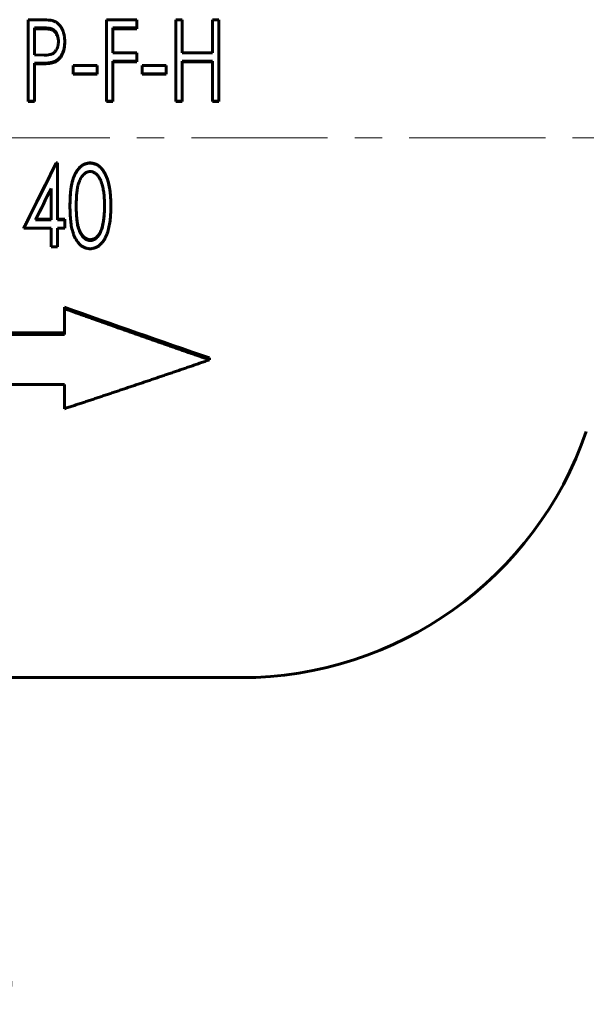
# Model space of a CAD drawing. Header units: millimetres. Extents: x 0 to 420, y 0 to 297.
# Tile 14 of 21: x 129 to 160, y 121 to 175. Entities that reach past the tile are written whole.
import ezdxf

# ---------------------------------------------------------------- set-up
doc = ezdxf.new("R2010")
doc.units = ezdxf.units.MM
for name, pattern in [('K5LT_AXLED', [12, 7.5, -1.5, 1.5, -1.5]), ('K5LT_BASIC', [0]), ('K5LT_THIN', [0])]:
    doc.linetypes.add(name, pattern=pattern)
doc.layers.add('Системный слой', color=7, linetype='Continuous')
doc.layers.add('Системный слой (1)', color=251, linetype='Continuous', true_color=0x6c6c6c)
doc.styles.add('KDIMTEXTSTYLE', font='GOST_AU.SHX', dxfattribs={"width": 0.96, "oblique": 15, "height": 5})
doc.styles.add('KTEXTSTYLE', font='GOST_AU.SHX', dxfattribs={"width": 0.96, "height": 5})
doc.dimstyles.new('KDIMSTYLE (0.50)', dxfattribs={"dimtxt": 5, "dimasz": 1, "dimexe": 2, "dimexo": 0, "dimgap": 1, "dimtad": 1, "dimlfac": 2, "dimtxsty": 'KDIMTEXTSTYLE', "dimsah": 1, "dimcen": 0, "dimdle": 1, "dimadec": 0, "dimazin": 0, "dimtfac": 0.667, "dimtmove": 0, "dimatfit": 3, "dimfxl": 1, "dimtvp": 1, "dimtolj": 1, "dimtzin": 0, "dimarcsym": 0})

# ---------------------------------------------------------------- blocks, each defined once
blk = doc.blocks.new('D0')
at = {"layer": 'Системный слой (1)'}
for points in [[(49.022, 115.003), (49.522, 115.661), (44.522, 115.003), (49.522, 114.345)], [(199.522, 115.003), (194.522, 115.661), (195.022, 115.003), (194.522, 114.345)]]:
    blk.add_hatch(color=7, dxfattribs=at).paths.add_polyline_path(points)
at = {"layer": 'Системный слой (1)', "color": 7, "linetype": 'K5LT_THIN', "lineweight": 18}
for p, q in [((44.522, 142.883), (44.522, 113.003)), ((199.522, 142.883), (199.522, 113.003)), ((44.522, 115.003), (49.522, 115.661)), ((49.522, 115.661), (49.022, 115.003)), ((195.022, 115.003), (194.522, 115.661)), ((194.522, 115.661), (199.522, 115.003)), ((49.522, 114.345), (44.522, 115.003)), ((44.522, 115.003), (199.522, 115.003)), ((49.022, 115.003), (49.522, 114.345)), ((199.522, 115.003), (194.522, 114.345)), ((194.522, 114.345), (195.022, 115.003))]:
    blk.add_line(p, q, dxfattribs=at)
blk.add_wipeout([(114.1, 116.003), (114.1, 123.385), (129.309, 123.385), (129.309, 116.003)]).dxf.layer = 'Системный слой (1)'
at = {"layer": 'Системный слой (1)', "color": 7, "char_height": 5, "attachment_point": 1, "style": 'KTEXTSTYLE'}
for s, insert in [('\\H5.0;\\W1.000;\\Q15;\\Q15;\\W0.965;310', (114.1, 122.59)), ('\\H5.0;\\W1.000;\\Q15;\\Q15;\\W0.965;±', (122.302, 122.59)), ('\\H5.0;\\W1.000;\\Q15;\\Q15;\\W0.965;3', (125.213, 122.59))]:
    blk.add_mtext(s, dxfattribs=dict(at, insert=insert))
blk = doc.blocks.new('KDIMARROW_01')
at = {"layer": 'Системный слой'}
blk.add_hatch(color=0, dxfattribs=at).paths.add_polyline_path([(-5, -0.658), (0, 0), (-5, 0.658), (-4.5, 0)])
at = {"layer": 'Системный слой', "color": 0, "linetype": 'K5LT_THIN', "lineweight": 18}
for p, q in [((-4.5, 0), (-5, 0.658)), ((-5, 0.658), (0, 0)), ((0, 0), (-5, -0.658)), ((-5, -0.658), (-4.5, 0))]:
    blk.add_line(p, q, dxfattribs=at)
at = {"layer": 'Системный слой (1)', "color": 0, "linetype": 'K5LT_THIN', "lineweight": 18}
blk.add_line((334.138, 168.383), (333.638, 168.383), dxfattribs=at)
blk = doc.blocks.new('U20')
at = {"layer": 'Системный слой (1)', "color": 150, "linetype": 'K5LT_BASIC', "lineweight": 60, "true_color": 0x0080ff}
for p, q in [((132.176, 164.627), (132.177, 164.499)), ((132.177, 164.499), (132.177, 164.498)), ((132.177, 164.498), (132.177, 164.498)), ((132.177, 164.498), (132.177, 164.498)), ((132.177, 164.498), (132.177, 164.497)), ((132.177, 164.497), (132.177, 164.495)), ((132.177, 164.495), (132.177, 164.491)), ((132.177, 164.491), (132.177, 164.484)), ((132.177, 164.484), (132.177, 164.469)), ((132.177, 164.469), (132.178, 164.439)), ((132.178, 164.439), (132.179, 164.375)), ((132.179, 164.375), (132.18, 164.367)), ((132.18, 164.367), (132.18, 164.367)), ((132.18, 164.367), (132.18, 164.367)), ((132.18, 164.367), (132.18, 164.366)), ((132.18, 164.366), (132.18, 164.364)), ((132.18, 164.364), (132.18, 164.361)), ((132.18, 164.361), (132.18, 164.354)), ((132.18, 164.354), (132.18, 164.34)), ((132.18, 164.34), (132.181, 164.313)), ((132.181, 164.313), (132.183, 164.262)), ((132.183, 164.262), (132.187, 164.169)), ((132.187, 164.169), (132.192, 164.089)), ((132.192, 164.089), (132.192, 164.089)), ((132.192, 164.089), (132.192, 164.088)), ((132.192, 164.088), (132.192, 164.087)), ((132.192, 164.087), (132.193, 164.086)), ((132.193, 164.086), (132.193, 164.082)), ((132.193, 164.082), (132.193, 164.076)), ((132.193, 164.076), (132.194, 164.062)), ((132.194, 164.062), (132.196, 164.036)), ((132.196, 164.036), (132.2, 163.988)), ((132.2, 163.988), (132.208, 163.902)), ((132.208, 163.902), (132.218, 163.813)), ((132.218, 163.813), (132.219, 163.813)), ((132.219, 163.813), (132.219, 163.813)), ((132.219, 163.813), (132.219, 163.812)), ((132.219, 163.812), (132.219, 163.811)), ((132.219, 163.811), (132.219, 163.808)), ((132.219, 163.808), (132.22, 163.802)), ((132.22, 163.802), (132.222, 163.791)), ((132.222, 163.791), (132.225, 163.769)), ((132.225, 163.769), (132.231, 163.726)), ((132.231, 163.726), (132.24, 163.676)), ((132.24, 163.676), (132.24, 163.675)), ((132.24, 163.675), (132.24, 163.675)), ((132.24, 163.675), (132.24, 163.674)), ((132.24, 163.674), (132.24, 163.673)), ((132.24, 163.673), (132.241, 163.67)), ((132.241, 163.67), (132.242, 163.664)), ((132.242, 163.664), (132.244, 163.652)), ((132.244, 163.652), (132.248, 163.629)), ((132.248, 163.629), (132.257, 163.585)), ((132.257, 163.585), (132.267, 163.542)), ((132.267, 163.542), (132.268, 163.541)), ((132.268, 163.541), (132.268, 163.541)), ((132.268, 163.541), (132.268, 163.54)), ((132.268, 163.54), (132.268, 163.539)), ((132.268, 163.539), (132.269, 163.535)), ((132.269, 163.535), (132.271, 163.529)), ((132.271, 163.529), (132.274, 163.517)), ((132.274, 163.517), (132.28, 163.492)), ((132.28, 163.492), (132.294, 163.444)), ((132.294, 163.444), (132.323, 163.353)), ((132.323, 163.353), (132.352, 163.279)), ((132.352, 163.279), (132.352, 163.279)), ((132.352, 163.279), (132.352, 163.278)), ((132.352, 163.278), (132.353, 163.277)), ((132.353, 163.277), (132.353, 163.276)), ((132.353, 163.276), (132.354, 163.273)), ((132.354, 163.273), (132.357, 163.267)), ((132.357, 163.267), (132.362, 163.255)), ((132.362, 163.255), (132.372, 163.232)), ((132.372, 163.232), (132.393, 163.188)), ((132.393, 163.188), (132.438, 163.107)), ((132.438, 163.107), (132.485, 163.037)), ((132.485, 163.037), (132.485, 163.037)), ((132.485, 163.037), (132.485, 163.037)), ((132.485, 163.037), (132.486, 163.036)), ((132.486, 163.036), (132.487, 163.035)), ((132.487, 163.035), (132.488, 163.033)), ((132.488, 163.033), (132.492, 163.028)), ((132.492, 163.028), (132.499, 163.019)), ((132.499, 163.019), (132.513, 163.002)), ((132.513, 163.002), (132.542, 162.968)), ((132.542, 162.968), (132.576, 162.933)), ((132.576, 162.933), (132.576, 162.933)), ((132.576, 162.933), (132.577, 162.933)), ((132.577, 162.933), (132.577, 162.932)), ((132.577, 162.932), (132.578, 162.931)), ((132.578, 162.931), (132.58, 162.929)), ((132.58, 162.929), (132.584, 162.925)), ((132.584, 162.925), (132.593, 162.917)), ((132.593, 162.917), (132.61, 162.902)), ((132.61, 162.902), (132.644, 162.875)), ((132.644, 162.875), (132.684, 162.846)), ((132.684, 162.846), (132.685, 162.846)), ((132.685, 162.846), (132.685, 162.846)), ((132.685, 162.846), (132.685, 162.845)), ((132.685, 162.845), (132.687, 162.845)), ((132.687, 162.845), (132.689, 162.843)), ((132.689, 162.843), (132.694, 162.84)), ((132.694, 162.84), (132.703, 162.834)), ((132.703, 162.834), (132.722, 162.824)), ((132.722, 162.824), (132.76, 162.805)), ((132.76, 162.805), (132.809, 162.785)), ((132.809, 162.785), (132.81, 162.785)), ((132.81, 162.785), (132.81, 162.785)), ((132.81, 162.785), (132.81, 162.785)), ((132.81, 162.785), (132.812, 162.785)), ((132.812, 162.785), (132.814, 162.784)), ((132.814, 162.784), (132.819, 162.782)), ((132.819, 162.782), (132.828, 162.78)), ((132.828, 162.78), (132.848, 162.775)), ((132.848, 162.775), (132.877, 162.77)), ((132.877, 162.77), (132.878, 162.77)), ((132.878, 162.77), (132.878, 162.77)), ((132.878, 162.77), (132.878, 162.77)), ((132.878, 162.77), (132.879, 162.77)), ((132.879, 162.77), (132.881, 162.77)), ((132.881, 162.77), (132.884, 162.769)), ((132.884, 162.769), (132.891, 162.768)), ((132.891, 162.768), (132.908, 162.767)), ((132.908, 162.767), (132.947, 162.763))]:
    blk.add_line(p, q, dxfattribs=at)
blk = doc.blocks.new('U22')
at = {"layer": 'Системный слой (1)', "color": 150, "linetype": 'K5LT_BASIC', "lineweight": 60, "true_color": 0x0080ff}
for p, q in [((130.47, 174.38), (130.424, 174.38)), ((130.532, 174.378), (130.47, 174.38)), ((130.557, 174.377), (130.532, 174.378)), ((130.569, 174.376), (130.557, 174.377)), ((130.574, 174.376), (130.569, 174.376)), ((130.577, 174.376), (130.574, 174.376)), ((130.578, 174.376), (130.577, 174.376)), ((130.579, 174.376), (130.578, 174.376)), ((130.578, 174.376), (130.578, 174.376)), ((130.579, 174.375), (130.579, 174.376)), ((130.61, 174.373), (130.579, 174.375)), ((130.579, 174.375), (130.579, 174.375)), ((130.672, 174.365), (130.61, 174.373)), ((130.703, 174.36), (130.672, 174.365)), ((130.718, 174.357), (130.703, 174.36)), ((130.725, 174.356), (130.718, 174.357)), ((130.729, 174.355), (130.725, 174.356)), ((130.731, 174.355), (130.729, 174.355)), ((130.732, 174.355), (130.731, 174.355)), ((130.78, 174.343), (130.732, 174.355)), ((130.732, 174.355), (130.732, 174.355)), ((130.732, 174.355), (130.732, 174.355)), ((130.732, 174.355), (130.732, 174.355)), ((130.832, 174.326), (130.78, 174.343)), ((130.856, 174.316), (130.832, 174.326)), ((130.868, 174.311), (130.856, 174.316)), ((130.873, 174.308), (130.868, 174.311)), ((130.876, 174.307), (130.873, 174.308)), ((130.878, 174.306), (130.876, 174.307)), ((130.879, 174.306), (130.878, 174.306)), ((130.878, 174.306), (130.878, 174.306)), ((130.912, 174.286), (130.879, 174.306)), ((130.879, 174.306), (130.879, 174.306)), ((130.879, 174.306), (130.879, 174.306)), ((130.958, 174.253), (130.912, 174.286)), ((130.979, 174.233), (130.958, 174.253)), ((130.99, 174.223), (130.979, 174.233)), ((130.995, 174.217), (130.99, 174.223)), ((130.998, 174.215), (130.995, 174.217)), ((130.999, 174.213), (130.998, 174.215)), ((131, 174.212), (130.999, 174.213)), ((130.999, 174.213), (130.999, 174.213)), ((131.031, 174.175), (131, 174.212)), ((131, 174.212), (131, 174.212)), ((131, 174.212), (131, 174.212)), ((131.065, 174.127), (131.031, 174.175)), ((131.081, 174.101), (131.065, 174.127)), ((131.088, 174.088), (131.081, 174.101)), ((131.092, 174.081), (131.088, 174.088)), ((131.094, 174.077), (131.092, 174.081)), ((131.095, 174.076), (131.094, 174.077)), ((131.095, 174.075), (131.095, 174.076)), ((131.095, 174.074), (131.095, 174.075)), ((131.096, 174.074), (131.095, 174.074)), ((131.095, 174.074), (131.095, 174.074)), ((131.114, 174.036), (131.096, 174.074)), ((131.14, 173.973), (131.114, 174.036)), ((131.151, 173.941), (131.14, 173.973)), ((131.156, 173.925), (131.151, 173.941)), ((131.158, 173.917), (131.156, 173.925)), ((131.159, 173.913), (131.158, 173.917)), ((131.16, 173.911), (131.159, 173.913)), ((131.16, 173.91), (131.16, 173.911)), ((131.16, 173.909), (131.16, 173.91)), ((131.175, 173.847), (131.16, 173.909)), ((131.16, 173.909), (131.16, 173.909)), ((131.16, 173.909), (131.16, 173.909)), ((131.181, 173.812), (131.175, 173.847)), ((131.184, 173.794), (131.181, 173.812)), ((131.185, 173.785), (131.184, 173.794)), ((131.186, 173.781), (131.185, 173.785)), ((131.186, 173.779), (131.186, 173.781)), ((131.186, 173.778), (131.186, 173.779)), ((131.187, 173.777), (131.186, 173.778)), ((131.189, 173.751), (131.187, 173.777)), ((131.187, 173.777), (131.187, 173.777)), ((131.187, 173.777), (131.187, 173.777)), ((131.191, 173.735), (131.189, 173.751)), ((131.191, 173.726), (131.191, 173.735)), ((131.192, 173.722), (131.191, 173.726)), ((131.192, 173.72), (131.192, 173.722)), ((131.192, 173.718), (131.192, 173.72)), ((131.192, 173.717), (131.192, 173.718)), ((131.192, 173.718), (131.192, 173.718)), ((131.192, 173.718), (131.192, 173.718)), ((131.192, 173.718), (131.192, 173.718)), ((131.194, 173.668), (131.192, 173.717))]:
    blk.add_line(p, q, dxfattribs=at)
blk = doc.blocks.new('U36')
at = {"layer": 'Системный слой (1)', "color": 150, "linetype": 'K5LT_BASIC', "lineweight": 60, "true_color": 0x0080ff}
for p, q in [((133.728, 164.38), (133.729, 164.399)), ((133.729, 164.399), (133.73, 164.436)), ((133.73, 164.436), (133.732, 164.502)), ((133.732, 164.553), (133.733, 164.622)), ((133.732, 164.525), (133.732, 164.553)), ((133.732, 164.513), (133.732, 164.525)), ((133.732, 164.507), (133.732, 164.513)), ((133.732, 164.504), (133.732, 164.507)), ((133.732, 164.503), (133.732, 164.504)), ((133.732, 164.502), (133.732, 164.503)), ((133.732, 164.502), (133.732, 164.502)), ((133.732, 164.502), (133.732, 164.502)), ((133.732, 164.502), (133.732, 164.502)), ((133.733, 164.622), (133.733, 164.626)), ((133.677, 163.828), (133.681, 163.856)), ((133.681, 163.856), (133.689, 163.909)), ((133.689, 163.909), (133.692, 163.939)), ((133.692, 163.939), (133.692, 163.939)), ((133.692, 163.939), (133.693, 163.939)), ((133.693, 163.945), (133.694, 163.95)), ((133.693, 163.942), (133.693, 163.945)), ((133.693, 163.94), (133.693, 163.942)), ((133.693, 163.939), (133.693, 163.94)), ((133.693, 163.94), (133.693, 163.94)), ((133.694, 163.95), (133.695, 163.962)), ((133.695, 163.962), (133.698, 163.988)), ((133.698, 163.988), (133.704, 164.045)), ((133.704, 164.045), (133.708, 164.079)), ((133.708, 164.083), (133.709, 164.087)), ((133.708, 164.081), (133.708, 164.083)), ((133.708, 164.08), (133.708, 164.081)), ((133.708, 164.079), (133.708, 164.08)), ((133.708, 164.08), (133.708, 164.08)), ((133.708, 164.079), (133.708, 164.079)), ((133.709, 164.094), (133.711, 164.109)), ((133.709, 164.087), (133.709, 164.094)), ((133.711, 164.109), (133.714, 164.138)), ((133.714, 164.138), (133.718, 164.193)), ((133.718, 164.193), (133.72, 164.22)), ((133.72, 164.226), (133.721, 164.233)), ((133.72, 164.223), (133.72, 164.226)), ((133.72, 164.221), (133.72, 164.223)), ((133.72, 164.22), (133.72, 164.221)), ((133.72, 164.22), (133.72, 164.22)), ((133.72, 164.22), (133.72, 164.22)), ((133.72, 164.22), (133.72, 164.22)), ((133.721, 164.233), (133.722, 164.247)), ((133.722, 164.247), (133.723, 164.276)), ((133.723, 164.276), (133.726, 164.338)), ((133.726, 164.338), (133.727, 164.361)), ((133.727, 164.362), (133.728, 164.363)), ((133.727, 164.361), (133.727, 164.362)), ((133.727, 164.361), (133.727, 164.361)), ((133.727, 164.361), (133.727, 164.361)), ((133.728, 164.37), (133.728, 164.38)), ((133.728, 164.365), (133.728, 164.37)), ((133.728, 164.363), (133.728, 164.365)), ((133.615, 163.524), (133.647, 163.661)), ((133.647, 163.665), (133.648, 163.668)), ((133.647, 163.663), (133.647, 163.665)), ((133.647, 163.662), (133.647, 163.663)), ((133.647, 163.661), (133.647, 163.662)), ((133.647, 163.661), (133.647, 163.661)), ((133.647, 163.661), (133.647, 163.661)), ((133.647, 163.661), (133.647, 163.661)), ((133.648, 163.668), (133.65, 163.676)), ((133.65, 163.676), (133.653, 163.691)), ((133.653, 163.691), (133.659, 163.726)), ((133.659, 163.726), (133.672, 163.8)), ((133.672, 163.803), (133.673, 163.807)), ((133.672, 163.801), (133.672, 163.803)), ((133.672, 163.8), (133.672, 163.801)), ((133.672, 163.8), (133.672, 163.8)), ((133.672, 163.8), (133.672, 163.8)), ((133.672, 163.8), (133.672, 163.8)), ((133.673, 163.807), (133.674, 163.814)), ((133.674, 163.814), (133.677, 163.828))]:
    blk.add_line(p, q, dxfattribs=at)

msp = doc.modelspace()

# ---------------------------------------------------------------- linework, layer by layer
at = {"layer": 'Системный слой (1)', "color": 150, "linetype": 'K5LT_BASIC', "lineweight": 60, "true_color": 0x0080ff}
for p, q in [((129.5216, 174.8859), (130.1652, 174.8859)), ((129.5216, 170.3986), (129.5216, 174.8859)), ((133.8485, 170.3986), (133.8485, 174.8859)), ((133.8485, 174.8859), (135.5216, 174.8859)), ((135.5216, 174.4308), (135.5216, 174.8859)), ((137.6562, 170.3986), (137.6562, 174.8859)), ((137.6562, 174.8859), (138.0024, 174.8859)), ((138.0024, 173.0571), (138.0024, 174.8859)), ((139.6755, 173.0571), (139.6755, 174.8859)), ((139.6755, 174.8859), (140.0216, 174.8859)), ((140.0216, 170.3986), (140.0216, 174.8859)), ((130.424, 174.4308), (129.8678, 174.4308)), ((129.8678, 172.9421), (129.8678, 174.4308)), ((130.424, 174.3804), (129.8678, 174.3804)), ((130.424, 174.3804), (130.424, 174.4308)), ((135.5216, 174.4308), (134.1947, 174.4308)), ((134.1947, 173.0571), (134.1947, 174.4308)), ((135.5216, 174.3804), (134.1947, 174.3804)), ((135.5216, 174.4308), (135.5216, 174.3804)), ((131.5408, 173.6926), (131.5408, 173.6484)), ((129.8678, 172.9421), (130.4005, 172.9323)), ((130.9062, 172.5554), (130.9062, 172.5207)), ((134.1947, 173.0571), (135.5216, 173.0571)), ((134.1947, 170.3986), (134.1947, 172.5968)), ((135.5216, 172.5968), (134.1947, 172.5968)), ((135.5216, 172.5617), (134.1947, 172.5617)), ((135.5216, 172.5968), (135.5216, 173.0571)), ((135.5216, 172.5968), (135.5216, 172.5617)), ((138.0024, 173.0571), (139.6755, 173.0571)), ((139.6755, 172.5968), (138.0024, 172.5968)), ((138.0024, 170.3986), (138.0024, 172.5968)), ((139.6755, 172.5617), (138.0024, 172.5617)), ((139.6755, 170.3986), (139.6755, 172.5968)), ((130.0949, 172.4816), (129.8678, 172.4816)), ((129.8678, 170.3986), (129.8678, 172.4816)), ((130.0949, 172.4475), (129.8678, 172.4475)), ((132.0024, 171.9046), (132.0024, 172.3663)), ((132.0024, 172.3663), (133.3293, 172.3663)), ((133.3293, 171.9046), (133.3293, 172.3663)), ((135.8101, 171.9046), (135.8101, 172.3663)), ((135.8101, 172.3663), (137.137, 172.3663)), ((137.137, 171.9046), (137.137, 172.3663)), ((133.3293, 171.9046), (132.0024, 171.9046)), ((132.0024, 171.9046), (132.0024, 171.8752)), ((133.3293, 171.8752), (132.0024, 171.8752)), ((133.3293, 171.9046), (133.3293, 171.8752)), ((135.8101, 171.9046), (135.8101, 171.8752)), ((137.137, 171.9046), (135.8101, 171.9046)), ((137.137, 171.8752), (135.8101, 171.8752)), ((137.137, 171.9046), (137.137, 171.8752)), ((129.8678, 170.3986), (129.5216, 170.3986)), ((129.5216, 170.3986), (129.5216, 170.3818)), ((129.8678, 170.3818), (129.5216, 170.3818)), ((129.8678, 170.3986), (129.8678, 170.3818)), ((134.1947, 170.3986), (133.8485, 170.3986)), ((133.8485, 170.3986), (133.8485, 170.3818)), ((134.1947, 170.3818), (133.8485, 170.3818)), ((134.1947, 170.3986), (134.1947, 170.3818)), ((137.6562, 170.3986), (137.6562, 170.3818)), ((138.0024, 170.3986), (137.6562, 170.3986)), ((138.0024, 170.3818), (137.6562, 170.3818)), ((138.0024, 170.3986), (138.0024, 170.3818)), ((139.6755, 170.3986), (139.6755, 170.3818)), ((140.0216, 170.3986), (139.6755, 170.3986)), ((140.0216, 170.3818), (139.6755, 170.3818)), ((140.0216, 170.3986), (140.0216, 170.3818)), ((131.0667, 166.9992), (131.137, 166.9992)), ((131.0667, 166.9875), (131.0667, 166.9992)), ((131.0667, 166.9875), (131.137, 166.9875)), ((131.137, 166.9875), (131.137, 166.9992)), ((131.137, 163.8627), (131.137, 166.9875)), ((132.9363, 166.9875), (132.9363, 166.9992)), ((130.7908, 163.8627), (130.7908, 165.5848)), ((131.8293, 164.61), (131.8293, 164.6414)), ((134.0793, 164.61), (134.0793, 164.6414)), ((129.9363, 163.8627), (130.7908, 163.8627)), ((129.955, 163.9004), (130.7908, 163.9004)), ((131.137, 163.9004), (131.5408, 163.9004)), ((131.137, 163.8627), (131.5408, 163.8627)), ((131.5408, 163.8627), (131.5408, 163.9004)), ((131.5408, 163.4032), (131.5408, 163.8627)), ((129.2908, 163.4032), (129.2908, 163.4447)), ((130.7908, 163.4032), (129.2908, 163.4032)), ((130.7908, 162.3738), (130.7908, 163.4032)), ((131.5408, 163.4032), (131.137, 163.4032)), ((131.137, 162.3738), (131.137, 163.4032)), ((133.6151, 163.5238), (133.6151, 163.483)), ((132.9471, 162.7634), (132.9471, 162.7162)), ((131.137, 162.3738), (130.7908, 162.3738)), ((131.5216, 159.0439), (131.5216, 158.9654)), ((131.5216, 157.5419), (131.5216, 158.9654)), ((131.5216, 157.6322), (104.5216, 157.6322)), ((131.5216, 157.5419), (104.5216, 157.5419)), ((139.5216, 156.2478), (139.5216, 156.1459)), ((104.5216, 154.781), (131.5216, 154.781)), ((131.5216, 153.4506), (131.5216, 154.781)), ((141.2716, 138.6333), (102.7716, 138.6333))]:
    msp.add_line(p, q, dxfattribs=at)
at = {"layer": 'Системный слой (1)', "color": 30, "linetype": 'K5LT_AXLED', "lineweight": 18, "true_color": 0xff8000}
msp.add_line((42.5216, 168.3833), (201.5216, 168.3833), dxfattribs=at)
at = {"layer": 'Системный слой (1)', "color": 150, "linetype": 'K5LT_BASIC', "lineweight": 60, "true_color": 0x0080ff}
msp.add_arc((141.2716, 158.7255), 20.0922, 270, 341.03511, dxfattribs=at)
for points, degree, knots in [([(130.1652, 174.8859), (130.2432, 174.8858), (130.3052, 174.885), (130.352, 174.8837), (130.3524, 174.8837), (130.4203, 174.8818), (130.4821, 174.8791), (130.5397, 174.8755), (130.5403, 174.8754), (130.6181, 174.8706), (130.6798, 174.8651), (130.7274, 174.8588), (130.7279, 174.8587), (130.7576, 174.8547), (130.7848, 174.8504), (130.8144, 174.8449), (130.8176, 174.8443), (130.8363, 174.8406), (130.8498, 174.8376), (130.864, 174.8338), (130.8663, 174.8332), (130.8776, 174.8301), (130.8926, 174.8256), (130.9125, 174.8193)], 3, [0, 0, 0, 0, 0.24609375, 0.24609375, 0.25, 0.25, 0.49609375, 0.49609375, 0.5, 0.5, 0.74609375, 0.74609375, 0.75, 0.75, 0.859375, 0.859375, 0.875, 0.875, 0.9296875, 0.9296875, 0.9375, 0.9375, 0.99999825, 0.99999825, 0.99999825, 0.99999825]), ([(130.9125, 174.8193), (130.9303, 174.8127), (130.9596, 174.8014), (130.981, 174.7923), (130.9906, 174.788), (130.9912, 174.7877), (131.015, 174.7766), (131.0372, 174.7648), (131.0625, 174.7495), (131.0659, 174.7475), (131.0921, 174.7312), (131.1322, 174.7029), (131.1711, 174.6696), (131.1931, 174.6493), (131.1988, 174.6439), (131.235, 174.6086), (131.2637, 174.5765), (131.2989, 174.5313), (131.3068, 174.5206), (131.3231, 174.4977), (131.3311, 174.4857), (131.3472, 174.461), (131.3554, 174.4478), (131.3789, 174.4085), (131.3928, 174.3834), (131.4155, 174.3381), (131.427, 174.3123), (131.4445, 174.2689), (131.45, 174.2545), (131.4601, 174.2269), (131.4648, 174.2135), (131.4734, 174.1872), (131.4772, 174.1745), (131.4914, 174.1251), (131.5007, 174.0867), (131.5096, 174.0425), (131.5104, 174.0383), (131.5161, 174.0093), (131.5244, 173.9585), (131.5306, 173.9031), (131.5333, 173.8724), (131.5337, 173.8682), (131.5363, 173.837), (131.538, 173.8093), (131.539, 173.7805), (131.539, 173.7793), (131.5397, 173.7596), (131.5403, 173.7309), (131.5408, 173.6926)], 3, [0, 0, 0, 0, 0.03125, 0.0585938, 0.0585938, 0.0625, 0.0625, 0.1171875, 0.1171875, 0.125, 0.125, 0.1875, 0.234375, 0.234375, 0.25, 0.25, 0.34375, 0.34375, 0.375, 0.375, 0.40625, 0.40625, 0.4375, 0.4375, 0.5, 0.5, 0.5625, 0.5625, 0.59375, 0.59375, 0.625, 0.625, 0.65625, 0.65625, 0.7421875, 0.7421875, 0.75, 0.75, 0.8125, 0.8671875, 0.8671875, 0.875, 0.875, 0.9355469, 0.9355469, 0.9375, 0.9375, 1, 1, 1, 1]), ([(131.1947, 173.6908), (131.1937, 173.725), (131.1927, 173.7517), (131.1913, 173.7733), (131.1911, 173.7756), (131.1908, 173.7799), (131.1905, 173.7836), (131.1887, 173.8055), (131.1865, 173.8245), (131.1797, 173.8695), (131.1744, 173.897), (131.1625, 173.9484), (131.1523, 173.9852), (131.1402, 174.0195), (131.1339, 174.0362), (131.1312, 174.043), (131.1152, 174.0824), (131.089, 174.1376), (131.0473, 174.2042), (131.0195, 174.2392), (131.004, 174.2566), (131.0024, 174.2584), (130.9817, 174.2808), (130.948, 174.312), (130.9114, 174.3368), (130.8898, 174.3494), (130.8839, 174.3527), (130.8585, 174.366), (130.8166, 174.3837), (130.7676, 174.3971), (130.7396, 174.4033), (130.7356, 174.4041), (130.7079, 174.4098), (130.6585, 174.4182), (130.6072, 174.4237), (130.5806, 174.4257), (130.5795, 174.4258), (130.5446, 174.4284), (130.493, 174.4301), (130.424, 174.4308)], 3, [0, 0, 0, 0, 0.0625, 0.0625, 0.0703125, 0.0703125, 0.078125, 0.078125, 0.125, 0.125, 0.1875, 0.1875, 0.25, 0.28125, 0.28125, 0.296875, 0.296875, 0.375, 0.4375, 0.4921875, 0.4921875, 0.5, 0.5, 0.5625, 0.609375, 0.609375, 0.625, 0.625, 0.6875, 0.7421875, 0.7421875, 0.75, 0.75, 0.8125, 0.8730469, 0.8730469, 0.875, 0.875, 1, 1, 1, 1]), ([(130.4005, 172.9323), (130.47, 172.9336), (130.5224, 172.9355), (130.5583, 172.9382), (130.5585, 172.9382), (130.6142, 172.9424), (130.6652, 172.9492), (130.7139, 172.9591), (130.7151, 172.9593), (130.7457, 172.9656), (130.7928, 172.9783), (130.8341, 172.9947), (130.8563, 173.005), (130.8613, 173.0075), (130.89, 173.0223), (130.9313, 173.0484), (130.9689, 173.0816), (130.9881, 173.1011), (130.9907, 173.1038), (131.0101, 173.1242), (131.0386, 173.1588), (131.0644, 173.1983), (131.0785, 173.2221), (131.0822, 173.2286), (131.1078, 173.2748), (131.1266, 173.3169), (131.144, 173.3669), (131.1462, 173.3734), (131.1559, 173.4035), (131.1678, 173.447), (131.1769, 173.493), (131.1814, 173.5198), (131.1826, 173.527), (131.1872, 173.5581), (131.1899, 173.5835), (131.1916, 173.6103), (131.1916, 173.6114), (131.1927, 173.6294), (131.1937, 173.6557), (131.1947, 173.6908)], 3, [0, 0, 0, 0, 0.12304688, 0.12304688, 0.125, 0.125, 0.24609375, 0.24609375, 0.25, 0.25, 0.3125, 0.359375, 0.359375, 0.375, 0.375, 0.4375, 0.4921875, 0.4921875, 0.5, 0.5, 0.5625, 0.609375, 0.609375, 0.625, 0.625, 0.734375, 0.734375, 0.75, 0.75, 0.8125, 0.859375, 0.859375, 0.875, 0.875, 0.93554687, 0.93554687, 0.9375, 0.9375, 0.99999728, 0.99999728, 0.99999728, 0.99999728]), ([(131.5408, 173.6926), (131.5406, 173.6733), (131.5403, 173.6565), (131.5399, 173.6348), (131.5396, 173.6232), (131.5394, 173.6134), (131.5392, 173.6083), (131.5392, 173.6076), (131.5383, 173.5816), (131.5368, 173.5565), (131.5345, 173.5267), (131.5342, 173.5234), (131.531, 173.485), (131.5277, 173.4536), (131.5223, 173.4105), (131.5189, 173.3866), (131.5153, 173.3646), (131.5131, 173.3526), (131.5126, 173.35), (131.5071, 173.3209), (131.5011, 173.2931), (131.4862, 173.2303), (131.4786, 173.2025), (131.4628, 173.1531), (131.4528, 173.1254), (131.4353, 173.0811), (131.4266, 173.06), (131.4179, 173.0406), (131.4121, 173.028), (131.4094, 173.0222), (131.3882, 172.9784), (131.367, 172.941), (131.3346, 172.891), (131.3259, 172.8781), (131.3006, 172.8419), (131.2737, 172.8073), (131.2445, 172.7751), (131.2245, 172.7541), (131.2139, 172.7436), (131.1835, 172.7147), (131.1455, 172.6826), (131.103, 172.653), (131.0776, 172.6368), (131.0707, 172.6326), (131.0407, 172.6144), (131.0158, 172.6012), (130.9889, 172.589), (130.9878, 172.5885), (130.9694, 172.5801), (130.9424, 172.5692), (130.9062, 172.5554)], 3, [0, 0, 0, 0, 0.03125, 0.03125, 0.046875, 0.05859375, 0.05859375, 0.0625, 0.0625, 0.1171875, 0.1171875, 0.125, 0.125, 0.1875, 0.1875, 0.21875, 0.2421875, 0.2421875, 0.25, 0.25, 0.3125, 0.3125, 0.375, 0.375, 0.4375, 0.4375, 0.46875, 0.484375, 0.484375, 0.5, 0.5, 0.59375, 0.59375, 0.625, 0.625, 0.6875, 0.71875, 0.71875, 0.75, 0.75, 0.8125, 0.859375, 0.859375, 0.875, 0.875, 0.93554687, 0.93554687, 0.9375, 0.9375, 0.99999947, 0.99999947, 0.99999947, 0.99999947]), ([(131.5408, 173.6484), (131.5404, 173.6101), (131.5398, 173.5814), (131.5391, 173.5623), (131.5381, 173.5349), (131.5364, 173.5063), (131.5338, 173.4763), (131.5281, 173.4087), (131.5208, 173.3517), (131.512, 173.3054), (131.5071, 173.2798), (131.501, 173.2517), (131.4937, 173.2211), (131.4862, 173.1899), (131.4785, 173.1622), (131.4707, 173.1378), (131.4628, 173.1133), (131.4529, 173.0863), (131.4411, 173.0566), (131.4295, 173.0273), (131.4179, 173.0009), (131.4064, 172.9773), (131.3821, 172.9277), (131.3525, 172.8782), (131.3175, 172.8287), (131.2837, 172.7809), (131.2458, 172.7372), (131.2038, 172.6977), (131.1633, 172.6596), (131.1169, 172.6248), (131.0646, 172.5934), (131.04, 172.5787), (131.0142, 172.5653), (130.9873, 172.5532), (130.9694, 172.5452), (130.9424, 172.5343), (130.9062, 172.5207)], 3, [0, 0, 0, 0, 0.0625, 0.0625, 0.0625, 0.125, 0.125, 0.125, 0.25, 0.25, 0.25, 0.3125, 0.3125, 0.3125, 0.375, 0.375, 0.375, 0.4375, 0.4375, 0.4375, 0.5, 0.5, 0.5, 0.625, 0.625, 0.625, 0.75, 0.75, 0.75, 0.875, 0.875, 0.875, 0.9375, 0.9375, 0.9375, 1, 1, 1, 1]), ([(130.9062, 172.5554), (130.8859, 172.5494), (130.8702, 172.5448), (130.8585, 172.5417), (130.8581, 172.5416), (130.8452, 172.5381), (130.8329, 172.5351), (130.816, 172.5313), (130.8112, 172.5303), (130.7781, 172.5234), (130.7457, 172.5179), (130.709, 172.5129), (130.7076, 172.5127), (130.654, 172.5055), (130.5888, 172.4993), (130.5084, 172.4938), (130.5055, 172.4936), (130.4352, 172.4889), (130.3692, 172.4857), (130.3033, 172.4839), (130.3007, 172.4838), (130.2515, 172.4825), (130.1834, 172.4818), (130.0949, 172.4816)], 3, [0, 0, 0, 0, 0.0585938, 0.0585938, 0.0625, 0.0625, 0.109375, 0.109375, 0.125, 0.125, 0.2460938, 0.2460938, 0.25, 0.25, 0.4921875, 0.4921875, 0.5, 0.5, 0.7421875, 0.7421875, 0.75, 0.75, 1, 1, 1, 1]), ([(130.9062, 172.5207), (130.8845, 172.5143), (130.8682, 172.5096), (130.8571, 172.5066), (130.8413, 172.5024), (130.8247, 172.4985), (130.8075, 172.495), (130.7773, 172.4887), (130.7437, 172.4831), (130.7067, 172.4782), (130.6525, 172.4709), (130.5847, 172.4646), (130.5033, 172.4592), (130.4332, 172.4546), (130.3651, 172.4514), (130.2992, 172.4496), (130.2517, 172.4483), (130.1836, 172.4476), (130.0949, 172.4475)], 3, [0, 0, 0, 0, 0.0625, 0.0625, 0.0625, 0.125, 0.125, 0.125, 0.25, 0.25, 0.25, 0.5, 0.5, 0.5, 0.75, 0.75, 0.75, 1, 1, 1, 1]), ([(131.8293, 164.6414), (131.8304, 164.76), (131.8318, 164.8589), (131.8336, 164.9381), (131.8356, 164.9974), (131.8388, 165.0874), (131.8434, 165.1768), (131.8496, 165.2654), (131.8574, 165.3533), (131.866, 165.4519), (131.8763, 165.5438), (131.888, 165.629), (131.9014, 165.7076), (131.9171, 165.8002), (131.9357, 165.889), (131.9574, 165.9743), (131.9819, 166.0559), (132.0404, 166.2497), (132.1143, 166.4198), (132.2038, 166.5661), (132.3089, 166.6886), (132.3761, 166.7669), (132.4451, 166.8305), (132.5157, 166.8794), (132.5881, 166.9135), (132.6237, 166.9303), (132.6637, 166.9451), (132.7082, 166.9578), (132.7571, 166.9686), (132.7765, 166.9729), (132.7978, 166.9771), (132.821, 166.9813), (132.846, 166.9854), (132.8609, 166.9879), (132.8809, 166.991), (132.906, 166.9947), (132.9363, 166.9992)], 4, [0, 0, 0, 0, 0, 0.125, 0.125, 0.125, 0.125, 0.25, 0.25, 0.25, 0.25, 0.375, 0.375, 0.375, 0.375, 0.5, 0.5, 0.5, 0.5, 0.75, 0.75, 0.75, 0.75, 0.875, 0.875, 0.875, 0.875, 0.9375, 0.9375, 0.9375, 0.9375, 0.96875, 0.96875, 0.96875, 0.96875, 1, 1, 1, 1, 1]), ([(131.8293, 164.61), (131.83, 164.6897), (131.8309, 164.7595), (131.8325, 164.8493), (131.8331, 164.8767), (131.834, 164.9141), (131.8346, 164.9371), (131.8352, 164.9577), (131.8356, 164.9677), (131.8356, 164.968), (131.8397, 165.0862), (131.8466, 165.2022), (131.8567, 165.3205), (131.857, 165.3237), (131.8631, 165.3941), (131.8697, 165.457), (131.8807, 165.5463), (131.8882, 165.6024), (131.8964, 165.6553), (131.9008, 165.6819), (131.901, 165.6832), (131.9118, 165.7474), (131.9354, 165.8662), (131.9646, 165.9779), (131.9809, 166.0329), (131.9813, 166.0343), (132.0209, 166.1666), (132.0676, 166.285), (132.1493, 166.4445), (132.2068, 166.5433), (132.2718, 166.6304), (132.3067, 166.6718), (132.3075, 166.6727), (132.3537, 166.727), (132.3994, 166.7723), (132.4692, 166.829), (132.4927, 166.846), (132.5401, 166.8764), (132.5643, 166.8899), (132.6341, 166.923), (132.6884, 166.9411), (132.753, 166.9558), (132.7555, 166.9564), (132.7823, 166.9623), (132.8109, 166.9678), (132.844, 166.9733), (132.8454, 166.9736), (132.866, 166.977), (132.896, 166.9816), (132.9363, 166.9875)], 3, [0, 0, 0, 0, 0.0625, 0.0625, 0.09375, 0.09375, 0.109375, 0.12402344, 0.12402344, 0.125, 0.125, 0.24609375, 0.24609375, 0.25, 0.25, 0.3125, 0.3125, 0.34375, 0.37304688, 0.37304688, 0.375, 0.375, 0.4375, 0.49804688, 0.49804688, 0.5, 0.5, 0.625, 0.625, 0.6875, 0.74804688, 0.74804688, 0.75, 0.75, 0.8125, 0.8125, 0.84375, 0.84375, 0.875, 0.875, 0.93554688, 0.93554688, 0.9375, 0.9375, 0.96777344, 0.96777344, 0.96875, 0.96875, 0.99999997, 0.99999997, 0.99999997, 0.99999997]), ([(132.9363, 166.9992), (132.9666, 166.9949), (132.9918, 166.9912), (133.0119, 166.9882), (133.027, 166.9858), (133.0521, 166.9818), (133.0753, 166.9777), (133.0968, 166.9736), (133.1164, 166.9693), (133.1656, 166.9588), (133.2103, 166.9462), (133.2507, 166.9317), (133.2867, 166.9151), (133.3601, 166.8813), (133.4317, 166.8328), (133.5016, 166.7697), (133.5697, 166.6919), (133.626, 166.6277), (133.6781, 166.5564), (133.7261, 166.4781), (133.77, 166.3929), (133.8081, 166.3188), (133.8435, 166.2386), (133.8761, 166.1523), (133.9061, 166.0599), (133.9337, 165.9749), (133.9578, 165.8885), (133.9785, 165.8009), (133.9957, 165.712), (134.0107, 165.6343), (134.0241, 165.5492), (134.036, 165.4566), (134.0463, 165.3567), (134.0556, 165.2655), (134.0631, 165.1755), (134.0686, 165.0868), (134.0723, 164.9992), (134.0747, 164.9396), (134.0767, 164.8601), (134.0782, 164.7606), (134.0793, 164.6414)], 4, [0, 0, 0, 0, 0, 0.03125, 0.03125, 0.03125, 0.03125, 0.0625, 0.0625, 0.0625, 0.0625, 0.125, 0.125, 0.125, 0.125, 0.25, 0.25, 0.25, 0.25, 0.375, 0.375, 0.375, 0.375, 0.5, 0.5, 0.5, 0.5, 0.625, 0.625, 0.625, 0.625, 0.75, 0.75, 0.75, 0.75, 0.875, 0.875, 0.875, 0.875, 1, 1, 1, 1, 1]), ([(132.9363, 166.9875), (132.9754, 166.9819), (133.005, 166.9776), (133.0257, 166.9742), (133.0259, 166.9742), (133.0583, 166.969), (133.0865, 166.9638), (133.1132, 166.9582), (133.1144, 166.9579), (133.1492, 166.9504), (133.1797, 166.9423), (133.2365, 166.924), (133.2623, 166.9141), (133.3356, 166.88), (133.3836, 166.8499), (133.4544, 166.7937), (133.4996, 166.7538), (133.5441, 166.7069), (133.5669, 166.681), (133.5685, 166.6791), (133.6072, 166.6345), (133.6759, 166.544), (133.7368, 166.4402), (133.7663, 166.3833), (133.7684, 166.3792), (133.7954, 166.3263), (133.842, 166.2239), (133.8835, 166.1099), (133.9036, 166.0481), (133.905, 166.044), (133.9245, 165.9832), (133.9568, 165.8712), (133.9826, 165.7567), (133.9942, 165.697), (133.995, 165.6928), (134.0057, 165.6373), (134.0149, 165.5813), (134.0275, 165.4918), (134.0351, 165.434), (134.0419, 165.373), (134.0454, 165.3396), (134.0459, 165.3351), (134.0587, 165.2096), (134.0673, 165.0904), (134.0722, 164.9726), (134.0722, 164.9714), (134.0756, 164.8906), (134.0779, 164.7703), (134.0793, 164.61)], 3, [0, 0, 0, 0, 0.0302734, 0.0302734, 0.03125, 0.03125, 0.0605469, 0.0605469, 0.0625, 0.0625, 0.09375, 0.09375, 0.125, 0.125, 0.1875, 0.1875, 0.21875, 0.2480469, 0.2480469, 0.25, 0.25, 0.3125, 0.3710938, 0.3710938, 0.375, 0.375, 0.4375, 0.4960938, 0.4960938, 0.5, 0.5, 0.5625, 0.6210938, 0.6210938, 0.625, 0.625, 0.6875, 0.6875, 0.71875, 0.7460938, 0.7460938, 0.75, 0.75, 0.8740234, 0.8740234, 0.875, 0.875, 1, 1, 1, 1]), ([(132.9471, 166.5228), (132.918, 166.5206), (132.8958, 166.5185), (132.8794, 166.5164), (132.879, 166.5163), (132.8533, 166.5128), (132.8301, 166.5075), (132.7883, 166.4942), (132.7492, 166.4783), (132.7101, 166.4559), (132.6893, 166.4424), (132.6864, 166.4405), (132.6654, 166.4263), (132.6334, 166.4023), (132.6023, 166.3748), (132.5848, 166.3582), (132.5802, 166.3537), (132.5454, 166.3193), (132.5168, 166.2861), (132.4885, 166.2478), (132.4865, 166.2452), (132.4601, 166.2086), (132.4146, 166.1354), (132.3745, 166.0494), (132.3551, 166.0018), (132.3538, 165.9985), (132.3356, 165.9529), (132.3062, 165.8708), (132.2822, 165.7857), (132.2708, 165.7396), (132.2692, 165.7333), (132.2578, 165.6854), (132.2399, 165.5996), (132.2259, 165.5071), (132.2195, 165.4577), (132.2191, 165.4542), (132.2134, 165.4086), (132.2037, 165.3204), (132.1959, 165.2253), (132.1924, 165.1752), (132.1923, 165.1733), (132.1895, 165.1328), (132.1871, 165.0898), (132.1839, 165.0197), (132.1819, 164.9719), (132.1803, 164.9206), (132.1795, 164.8936), (132.1795, 164.8924), (132.1775, 164.8225), (132.1762, 164.7291), (132.1755, 164.6118)], 3, [0.00000005, 0.00000005, 0.00000005, 0.00000005, 0.02929688, 0.02929688, 0.03125, 0.03125, 0.0625, 0.0625, 0.09375, 0.12109375, 0.12109375, 0.125, 0.125, 0.15625, 0.1796875, 0.1796875, 0.1875, 0.1875, 0.24609375, 0.24609375, 0.25, 0.25, 0.3125, 0.37109375, 0.37109375, 0.375, 0.375, 0.4375, 0.4921875, 0.4921875, 0.5, 0.5, 0.5625, 0.62109375, 0.62109375, 0.625, 0.625, 0.6875, 0.74804688, 0.74804688, 0.75, 0.75, 0.8125, 0.8125, 0.84375, 0.87402344, 0.87402344, 0.875, 0.875, 1, 1, 1, 1]), ([(133.7331, 164.6118), (133.7327, 164.672), (133.732, 164.7255), (133.7308, 164.7954), (133.73, 164.8373), (133.7289, 164.8728), (133.7284, 164.8895), (133.7283, 164.8901), (133.7266, 164.9402), (133.7223, 165.0296), (133.7161, 165.1152), (133.7123, 165.16), (133.7118, 165.1652), (133.7028, 165.2663), (133.6917, 165.3586), (133.6706, 165.495), (133.6624, 165.5407), (133.644, 165.6323), (133.6336, 165.6787), (133.611, 165.7705), (133.5982, 165.8155), (133.5802, 165.8708), (133.5765, 165.8821), (133.5616, 165.9253), (133.5507, 165.9555), (133.5387, 165.9867), (133.5379, 165.9888), (133.5273, 166.0159), (133.5096, 166.0584), (133.4915, 166.0962), (133.4817, 166.1152), (133.4807, 166.1173), (133.4572, 166.162), (133.4328, 166.2023), (133.3934, 166.2586), (133.3793, 166.2769), (133.3492, 166.3126), (133.3335, 166.3297), (133.299, 166.3642), (133.266, 166.3944), (133.232, 166.4206), (133.2135, 166.4336), (133.2115, 166.435), (133.1881, 166.4511), (133.157, 166.4697), (133.126, 166.4842), (133.1053, 166.4929), (133.0953, 166.4966), (133.0646, 166.5068), (133.0435, 166.5118), (133.0196, 166.5155), (133.0176, 166.5158), (133.0014, 166.5182), (132.9782, 166.5204), (132.9471, 166.5228)], 3, [0, 0, 0, 0, 0.0625, 0.0625, 0.09375, 0.1230469, 0.1230469, 0.125, 0.125, 0.1875, 0.2421875, 0.2421875, 0.25, 0.25, 0.375, 0.375, 0.4375, 0.4375, 0.5, 0.5, 0.5625, 0.5625, 0.578125, 0.578125, 0.6210938, 0.6210938, 0.625, 0.625, 0.65625, 0.6835938, 0.6835938, 0.6875, 0.6875, 0.75, 0.75, 0.78125, 0.78125, 0.8125, 0.8125, 0.84375, 0.8710938, 0.8710938, 0.875, 0.875, 0.90625, 0.921875, 0.921875, 0.9375, 0.9375, 0.9667969, 0.9667969, 0.96875, 0.96875, 1, 1, 1, 1]), ([(132.9363, 162.2598), (132.8974, 162.2653), (132.8679, 162.2696), (132.8473, 162.2728), (132.8471, 162.2728), (132.8149, 162.2779), (132.7869, 162.283), (132.7604, 162.2885), (132.7592, 162.2888), (132.7246, 162.2961), (132.6943, 162.3041), (132.638, 162.3221), (132.6123, 162.3319), (132.54, 162.3655), (132.4927, 162.3952), (132.4231, 162.4509), (132.3786, 162.4904), (132.3349, 162.5369), (132.3125, 162.5626), (132.3108, 162.5646), (132.2404, 162.6464), (132.1787, 162.7391), (132.0974, 162.8962), (132.0477, 163.0052), (132.0053, 163.126), (131.9857, 163.1904), (131.9849, 163.1927), (131.9522, 163.3006), (131.9255, 163.4143), (131.9041, 163.5374), (131.9037, 163.5396), (131.8943, 163.594), (131.8782, 163.7023), (131.865, 163.8222), (131.859, 163.8871), (131.8586, 163.8916), (131.8476, 164.0119), (131.8402, 164.1299), (131.8358, 164.2501), (131.8358, 164.2514), (131.8329, 164.3314), (131.8308, 164.4507), (131.8293, 164.61)], 3, [0.00000004, 0.00000004, 0.00000004, 0.00000004, 0.03027344, 0.03027344, 0.03125, 0.03125, 0.06054688, 0.06054688, 0.0625, 0.0625, 0.09375, 0.09375, 0.125, 0.125, 0.1875, 0.1875, 0.21875, 0.24804688, 0.24804688, 0.25, 0.25, 0.375, 0.375, 0.4375, 0.49804688, 0.49804688, 0.5, 0.5, 0.62304688, 0.62304688, 0.625, 0.625, 0.6875, 0.74609375, 0.74609375, 0.75, 0.75, 0.87402344, 0.87402344, 0.875, 0.875, 1, 1, 1, 1]), ([(132.1755, 164.6118), (132.1758, 164.5496), (132.1763, 164.501), (132.1768, 164.4616), (132.1768, 164.4575), (132.177, 164.4496), (132.1771, 164.4432), (132.1777, 164.4042), (132.1788, 164.358), (132.1802, 164.3096), (132.1808, 164.2912), (132.181, 164.2843), (132.1824, 164.2438), (132.1846, 164.1866), (132.1884, 164.1134), (132.1909, 164.0733), (132.1923, 164.0541), (132.1923, 164.0539), (132.1968, 163.9921), (132.2011, 163.9386), (132.2077, 163.8691), (132.2119, 163.8278), (132.2161, 163.7932), (132.2182, 163.7771), (132.2183, 163.7764), (132.2213, 163.7547), (132.226, 163.7217), (132.2317, 163.685), (132.2357, 163.6598), (132.2376, 163.6479), (132.2473, 163.5916), (132.2559, 163.5492), (132.2662, 163.5063), (132.2667, 163.504), (132.2794, 163.4517), (132.3051, 163.3599), (132.3348, 163.2777), (132.3509, 163.2384), (132.3513, 163.2375), (132.3717, 163.188), (132.4124, 163.1022), (132.4575, 163.0302), (132.4819, 162.9965), (132.4833, 162.9947), (132.5093, 162.9594), (132.5356, 162.9285), (132.568, 162.8954), (132.5719, 162.8916), (132.5936, 162.8702), (132.6268, 162.8406), (132.6611, 162.8152), (132.6797, 162.8027), (132.6817, 162.8014), (132.7054, 162.7859), (132.7368, 162.768), (132.768, 162.7539), (132.7887, 162.7455), (132.7987, 162.7418), (132.8295, 162.7317), (132.8507, 162.7268), (132.8745, 162.7232), (132.8765, 162.7229), (132.8928, 162.7206), (132.916, 162.7184), (132.9471, 162.7162)], 3, [0, 0, 0, 0, 0.0625, 0.0625, 0.0703125, 0.0703125, 0.078125, 0.078125, 0.125, 0.140625, 0.140625, 0.1484375, 0.1484375, 0.1875, 0.21875, 0.24902344, 0.24902344, 0.25, 0.25, 0.3125, 0.3125, 0.34375, 0.37304688, 0.37304688, 0.375, 0.375, 0.40625, 0.421875, 0.421875, 0.4375, 0.4375, 0.49609375, 0.49609375, 0.5, 0.5, 0.5625, 0.62304688, 0.62304688, 0.625, 0.625, 0.6875, 0.74609375, 0.74609375, 0.75, 0.75, 0.8046875, 0.8046875, 0.8125, 0.8125, 0.84375, 0.87109375, 0.87109375, 0.875, 0.875, 0.90625, 0.921875, 0.921875, 0.9375, 0.9375, 0.96679688, 0.96679688, 0.96875, 0.96875, 0.99999995, 0.99999995, 0.99999995, 0.99999995]), ([(134.0793, 164.61), (134.0785, 164.5299), (134.0775, 164.4599), (134.0757, 164.37), (134.0744, 164.3159), (134.073, 164.2715), (134.0722, 164.2514), (134.0722, 164.2511), (134.0674, 164.1318), (134.0594, 164.016), (134.0477, 163.899), (134.0473, 163.8958), (134.0341, 163.7663), (134.0177, 163.6514), (133.9971, 163.5434), (133.9965, 163.5405), (133.9732, 163.4203), (133.9447, 163.3082), (133.9091, 163.1968), (133.9081, 163.1937), (133.8869, 163.1285), (133.8457, 163.0158), (133.7991, 162.9146), (133.7738, 162.8653), (133.7724, 162.8627), (133.7414, 162.8033), (133.6796, 162.6998), (133.6093, 162.6092), (133.5715, 162.5664), (133.5706, 162.5653), (133.5236, 162.5126), (133.4772, 162.4687), (133.4064, 162.4137), (133.3826, 162.3971), (133.3347, 162.3677), (133.31, 162.3546), (133.2621, 162.3327), (133.2115, 162.3134), (133.1526, 162.2978), (133.1202, 162.2907), (133.1177, 162.2901), (133.0908, 162.2843), (133.0621, 162.279), (133.0289, 162.2737), (133.0274, 162.2734), (133.0068, 162.2701), (132.9766, 162.2656), (132.9363, 162.2598)], 3, [0, 0, 0, 0, 0.0625, 0.0625, 0.09375, 0.1240234, 0.1240234, 0.125, 0.125, 0.2460938, 0.2460938, 0.25, 0.25, 0.3710938, 0.3710938, 0.375, 0.375, 0.4960938, 0.4960938, 0.5, 0.5, 0.5625, 0.6210938, 0.6210938, 0.625, 0.625, 0.6875, 0.7480469, 0.7480469, 0.75, 0.75, 0.8125, 0.8125, 0.84375, 0.84375, 0.875, 0.875, 0.90625, 0.9355469, 0.9355469, 0.9375, 0.9375, 0.9677734, 0.9677734, 0.96875, 0.96875, 1, 1, 1, 1]), ([(133.6151, 163.483), (133.6224, 163.5132), (133.6287, 163.5399), (133.6366, 163.5744), (133.6402, 163.5904), (133.6432, 163.6043), (133.6451, 163.6131), (133.6458, 163.6168), (133.6504, 163.6392), (133.6543, 163.6598), (133.6605, 163.6948), (133.6643, 163.7163), (133.6683, 163.7399), (133.6707, 163.7539), (133.6713, 163.7578), (133.6761, 163.7866), (133.6828, 163.8294), (133.6883, 163.869), (133.6911, 163.8909), (133.6919, 163.8968), (133.6949, 163.9209), (133.6992, 163.9584), (133.7039, 164.0024), (133.7066, 164.0291), (133.7073, 164.0365), (133.7105, 164.0686), (133.714, 164.1056), (133.7167, 164.1403), (133.7185, 164.1629), (133.7193, 164.1742), (133.7214, 164.2056), (133.7237, 164.2446), (133.7257, 164.2879), (133.7269, 164.3137), (133.7272, 164.3207), (133.7294, 164.3747), (133.7308, 164.4208), (133.7317, 164.4664), (133.7317, 164.4682), (133.7323, 164.5009), (133.7328, 164.5484), (133.7331, 164.6118)], 3, [0, 0, 0, 0, 0.0625, 0.0625, 0.09375, 0.109375, 0.109375, 0.125, 0.125, 0.1875, 0.1875, 0.21875, 0.2421875, 0.2421875, 0.25, 0.25, 0.3125, 0.359375, 0.359375, 0.375, 0.375, 0.4375, 0.484375, 0.484375, 0.5, 0.5, 0.5625, 0.59375, 0.59375, 0.625, 0.625, 0.6875, 0.734375, 0.734375, 0.75, 0.75, 0.8710938, 0.8710938, 0.875, 0.875, 1, 1, 1, 1]), ([(132.9471, 162.7634), (132.9776, 162.7652), (133.0005, 162.767), (133.0155, 162.7689), (133.0391, 162.7719), (133.0614, 162.7768), (133.0825, 162.7835), (133.1223, 162.7963), (133.1634, 162.8158), (133.2058, 162.8421), (133.2431, 162.8653), (133.2787, 162.8933), (133.3129, 162.9263), (133.3452, 162.9575), (133.3751, 162.9915), (133.4027, 163.0283), (133.4269, 163.0605), (133.4507, 163.0982), (133.4742, 163.1413), (133.4947, 163.1788), (133.5142, 163.2203), (133.5327, 163.2657), (133.5503, 163.309), (133.5656, 163.3515), (133.5785, 163.3933), (133.5874, 163.4223), (133.5996, 163.4658), (133.6151, 163.5238)], 3, [0, 0, 0, 0, 0.0625, 0.0625, 0.0625, 0.125, 0.125, 0.125, 0.25, 0.25, 0.25, 0.375, 0.375, 0.375, 0.5, 0.5, 0.5, 0.625, 0.625, 0.625, 0.75, 0.75, 0.75, 0.875, 0.875, 0.875, 1, 1, 1, 1]), ([(132.9471, 162.7162), (132.9757, 162.7178), (132.9975, 162.7196), (133.0136, 162.7215), (133.0141, 162.7216), (133.0273, 162.7232), (133.0445, 162.7262), (133.061, 162.7302), (133.0718, 162.7332), (133.0775, 162.7349), (133.1024, 162.7429), (133.1403, 162.7581), (133.1794, 162.7794), (133.2005, 162.7923), (133.2035, 162.7941), (133.2244, 162.8072), (133.2563, 162.8298), (133.287, 162.8562), (133.3043, 162.8722), (133.3088, 162.8765), (133.3432, 162.9099), (133.3714, 162.9419), (133.3993, 162.9786), (133.4012, 162.9812), (133.4269, 163.0158), (133.4537, 163.0585), (133.4801, 163.1082), (133.4859, 163.1194), (133.488, 163.1233), (133.495, 163.1374), (133.5067, 163.1617), (133.5185, 163.1885), (133.528, 163.2111), (133.5305, 163.2173), (133.5498, 163.265), (133.5646, 163.3066), (133.5777, 163.3487), (133.5782, 163.3504), (133.5874, 163.3806), (133.5996, 163.4245), (133.6151, 163.483)], 3, [0, 0, 0, 0, 0.0585938, 0.0585938, 0.0625, 0.0625, 0.09375, 0.109375, 0.109375, 0.125, 0.125, 0.1875, 0.2421875, 0.2421875, 0.25, 0.25, 0.3125, 0.359375, 0.359375, 0.375, 0.375, 0.4921875, 0.4921875, 0.5, 0.5, 0.625, 0.640625, 0.640625, 0.65625, 0.65625, 0.6875, 0.734375, 0.734375, 0.75, 0.75, 0.8710938, 0.8710938, 0.875, 0.875, 1, 1, 1, 1])]:
    msp.add_open_spline(points, degree=degree, knots=knots, dxfattribs=at)
for points, degree in [([(129.2908, 163.4447), (129.7348, 164.3265), (130.1788, 165.2143), (130.6227, 166.1059), (131.0667, 166.9992)], 4), ([(129.2908, 163.4032), (129.8828, 164.5889), (130.4747, 165.7865), (131.0667, 166.9875)], 3), ([(130.7908, 165.5848), (130.506, 165.0089), (130.2211, 164.4346), (129.9363, 163.8627)], 3), ([(139.5216, 156.2478), (136.8549, 157.1609), (134.1883, 158.0945), (131.5216, 159.0439)], 3), ([(139.5216, 156.1459), (137.5216, 156.8364), (135.5216, 157.5373), (133.5216, 158.2474), (131.5216, 158.9654)], 4), ([(131.5216, 153.4506), (133.5216, 154.1066), (135.5216, 154.7752), (137.5216, 155.4553), (139.5216, 156.1459)], 4)]:
    msp.add_open_spline(points, degree=degree, dxfattribs=at)

# ---------------------------------------------------------------- block references
at = {"layer": 'Системный слой (1)'}
for name in ['U22', 'U20', 'U36']:
    msp.add_blockref(name, (0, 0), dxfattribs=at)

# ---------------------------------------------------------------- next in the draw order: dimensions: what is measured, and where the dimension line sits
at = {"layer": 'Системный слой (1)', "color": 7}
dim = msp.add_linear_dim(base=(44.5216, 115.0028), p1=(199.5216, 142.8833), p2=(44.5216, 142.8833), dimstyle='KDIMSTYLE (0.50)', override={"dimexo": 0, "dimpost": '\\H5.0;\\W0.965;\\Q15;<>', "dimblk1": 'KDIMARROW_01', "dimblk2": 'KDIMARROW_01', "dimse1": 0, "dimse2": 0, "dimclrt": 7, "dimtol": 1, "dimtp": 3, "dimtm": 3, "dimtdec": 5, "dimtolj": 1}, dxfattribs=at)
dim.commit()
dim.dimension.update_dxf_attribs({"geometry": 'D0', "text_midpoint": (122.0216, 115.0028), "dimtype": 160})

doc.saveas('drawing.dxf')
